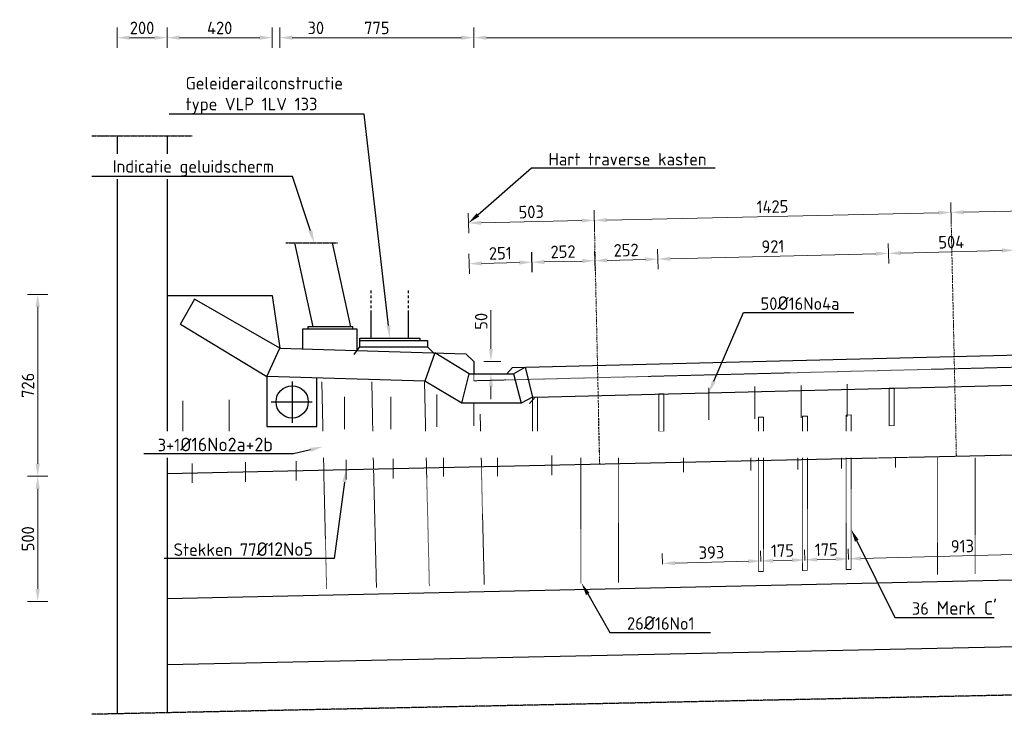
# Model space of a CAD drawing. Header units: millimetres. Extents: x -8028558 to 327273, y -63352 to 83293.
# Tile 19 of 195: x -31545 to -27613, y 10008 to 12783. Entities that reach past the tile are written whole.
import ezdxf
from ezdxf import colors
from ezdxf.entities.mleader import LeaderData, LeaderLine
from ezdxf.math import Vec2, Vec3

# ---------------------------------------------------------------- set-up
doc = ezdxf.new("R2010")
doc.units = ezdxf.units.MM
for name, pattern in [('NLCS-HIDDEN', [4, 2, -2]), ('XX-AFBREEK', [7, 4, -1, 1, -1]), ('XX-HART', [13, 4, -2, 1, -2, 4]), ('ZZ-HIDDEN-SO', [4, 2, -2])]:
    doc.linetypes.add(name, pattern=pattern)
for name, color, linetype, lineweight in [('B-CO-AM-AS_KUNSTWERK_GELUIDSWERENDEVOORZIENING-GD', 10, 'Continuous', 25), ('B-CO-BC-AFBREEKLIJN-GD', 7, 'XX-AFBREEK', 25), ('B-CO-BC-BETONVORM-AD', 252, 'Continuous', 18), ('B-CO-BC-BETONVORM-GD', 90, 'Continuous', 25), ('B-CO-BC-BETONVORM-GN', 10, 'ZZ-HIDDEN-SO', 13), ('B-CO-BC-BETONVORM-M', 7, 'Continuous', 18), ('B-CO-BC-STORTNAAD-GD', 10, 'BC-STORTNAAD', 25), ('B-CO-BC-WAPENING_HOOFDWAPENING-G', 170, 'Continuous', 18), ('B-CO-BC-WAPENING_HOOFDWAPENING-GN', 140, 'NLCS-HIDDEN', 13), ('B-WE-KW-M', 7, 'Continuous', 18), ('X-XX-AL-HARTLIJN-G', 7, 'XX-HART', 18), ('X-XX-AL-M', 7, 'Continuous', 18), ('X-XX-AL-VERWIJZING-T25', 7, 'Continuous', 25)]:
    doc.layers.add(name, color=color, linetype=linetype, lineweight=lineweight)
doc.styles.add('NLCS-ISO-MM20-T25', font='NLCS-ISO.ttf', dxfattribs={"height": 50})
doc.linetypes.add('BC-STORTNAAD', pattern='A,15,-1,[175,NLCS.SHX,S=1,R=0,X=0,Y=0],-1', length=17)
doc.dimstyles.new('NLCS-MM20-T25-PIJL_L0_H0', dxfattribs={"dimscale": 20, "dimtxt": 2.5, "dimasz": 2.5, "dimexe": 2, "dimexo": 2, "dimgap": 0.7, "dimtad": 1, "dimdec": 0, "dimzin": 0, "dimdsep": 46, "dimtxsty": 'NLCS-ISO-MM20-T25', "dimcen": 0, "dimdle": 2, "dimclrd": 256, "dimclre": 256, "dimclrt": 256, "dimadec": 0, "dimazin": 0, "dimtfac": 1, "dimtdec": 3, "dimtofl": 0, "dimtmove": 0, "dimatfit": 3, "dimfxl": 2, "dimfxlon": 1, "dimtfillclr": 256, "dimtolj": 1, "dimtzin": 0, "dimlwd": -1, "dimlwe": -1, "dimarcsym": 0})
doc.dimstyles.new('NLCS-MM20-T25-PIJL_L0_H4', dxfattribs={"dimscale": 20, "dimtxt": 2.5, "dimasz": 2.5, "dimexe": 2, "dimexo": 2, "dimgap": 0.7, "dimtad": 1, "dimdec": 0, "dimzin": 0, "dimdsep": 46, "dimtxsty": 'NLCS-ISO-MM20-T25', "dimcen": 0, "dimdle": 2, "dimclrd": 256, "dimclre": 256, "dimclrt": 256, "dimadec": 4, "dimazin": 0, "dimtfac": 1, "dimtdec": 3, "dimtofl": 0, "dimtmove": 0, "dimatfit": 3, "dimfxl": 2, "dimfxlon": 1, "dimtfillclr": 256, "dimtolj": 1, "dimtzin": 0, "dimlwd": -1, "dimlwe": -1, "dimarcsym": 0})

# ---------------------------------------------------------------- blocks, each defined once
blk = doc.blocks.new('*D115')
at = {"layer": 'B-CO-BC-BETONVORM-M', "transparency": 16777216}
for p, q in [((-31433.6, 10958.8), (-31513.6, 10958.8)), ((-31473.6, 10908.8), (-31473.6, 10508.8)), ((-31433.6, 10458.8), (-31513.6, 10458.8))]:
    blk.add_line(p, q, dxfattribs=at)
for points in [[(-31482, 10908.8), (-31465.3, 10908.8), (-31473.6, 10958.8)], [(-31482, 10508.8), (-31465.3, 10508.8), (-31473.6, 10458.8)]]:
    blk.add_solid(points, dxfattribs=at)
at = {"layer": 'B-CO-BC-BETONVORM-M', "transparency": 16777216, "insert": (-31512.6, 10708.8), "char_height": 50, "attachment_point": 5, "rotation": 90, "style": 'NLCS-ISO-MM20-T25'}
blk.add_mtext('\\A1;500', dxfattribs=at)
blk = doc.blocks.new('*D116')
at = {"layer": 'B-CO-BC-BETONVORM-M', "ltscale": 500, "transparency": 16777216}
for p, q in [((-31433.6, 11684.8), (-31513.6, 11684.8)), ((-31473.6, 11008.8), (-31473.6, 11634.8)), ((-31433.6, 10958.8), (-31513.6, 10958.8))]:
    blk.add_line(p, q, dxfattribs=at)
for points in [[(-31482, 11634.8), (-31465.3, 11634.8), (-31473.6, 11684.8)], [(-31482, 11008.8), (-31465.3, 11008.8), (-31473.6, 10958.8)]]:
    blk.add_solid(points, dxfattribs=at)
at = {"layer": 'B-CO-BC-BETONVORM-M', "ltscale": 500, "transparency": 16777216, "insert": (-31512.6, 11321.8), "char_height": 50, "attachment_point": 5, "rotation": 90, "style": 'NLCS-ISO-MM20-T25'}
blk.add_mtext('\\A1;726', dxfattribs=at)
blk = doc.blocks.new('*D75')
at = {"layer": 'B-WE-KW-M', "transparency": 16777216}
for p, q in [((-29663.2, 11467.4), (-29663.2, 11621.6)), ((-29691.3, 11417.4), (-29623.2, 11417.4)), ((-29691.3, 11367.1), (-29623.2, 11367.1)), ((-29663.2, 11317.1), (-29663.2, 11267.1))]:
    blk.add_line(p, q, dxfattribs=at)
for points in [[(-29671.5, 11467.4), (-29654.9, 11467.4), (-29663.2, 11417.4)], [(-29671.5, 11317.1), (-29654.9, 11317.1), (-29663.2, 11367.1)]]:
    blk.add_solid(points, dxfattribs=at)
at = {"layer": 'B-WE-KW-M', "transparency": 16777216, "insert": (-29702.2, 11577.6), "char_height": 50, "attachment_point": 5, "rotation": 90, "style": 'NLCS-ISO-MM20-T25'}
blk.add_mtext('\\A1;50', dxfattribs=at)
blk = doc.blocks.new('*D189')
at = {"layer": 'X-XX-AL-M', "transparency": 16777216}
for p, q in [((-31156.7, 12670.7), (-31156.7, 12750.7)), ((-30956.7, 12670.7), (-30956.7, 12750.7)), ((-31106.7, 12710.7), (-31006.7, 12710.7))]:
    blk.add_line(p, q, dxfattribs=at)
for points in [[(-31106.7, 12719.1), (-31106.7, 12702.4), (-31156.7, 12710.7)], [(-31006.7, 12719.1), (-31006.7, 12702.4), (-30956.7, 12710.7)]]:
    blk.add_solid(points, dxfattribs=at)
at = {"layer": 'X-XX-AL-M', "transparency": 16777216, "insert": (-31056.7, 12749.7), "char_height": 50, "attachment_point": 5, "style": 'NLCS-ISO-MM20-T25'}
blk.add_mtext('\\A1;200', dxfattribs=at)
blk = doc.blocks.new('*D190')
at = {"layer": 'X-XX-AL-M', "transparency": 16777216}
for p, q in [((-30956.7, 12670.7), (-30956.7, 12750.7)), ((-30536.7, 12670.7), (-30536.7, 12750.7)), ((-30906.7, 12710.7), (-30586.7, 12710.7))]:
    blk.add_line(p, q, dxfattribs=at)
for points in [[(-30906.7, 12719.1), (-30906.7, 12702.4), (-30956.7, 12710.7)], [(-30586.7, 12719.1), (-30586.7, 12702.4), (-30536.7, 12710.7)]]:
    blk.add_solid(points, dxfattribs=at)
at = {"layer": 'X-XX-AL-M', "transparency": 16777216, "insert": (-30746.7, 12749.7), "char_height": 50, "attachment_point": 5, "style": 'NLCS-ISO-MM20-T25'}
blk.add_mtext('\\A1;420', dxfattribs=at)
blk = doc.blocks.new('*D191')
at = {"layer": 'X-XX-AL-M', "transparency": 16777216}
for p, q in [((-30536.7, 12670.7), (-30536.7, 12750.7)), ((-30506.7, 12670.7), (-30506.7, 12750.7)), ((-30586.7, 12710.7), (-30636.7, 12710.7)), ((-30456.7, 12710.7), (-30318.7, 12710.7))]:
    blk.add_line(p, q, dxfattribs=at)
for points in [[(-30586.7, 12719.1), (-30586.7, 12702.4), (-30536.7, 12710.7)], [(-30456.7, 12719.1), (-30456.7, 12702.4), (-30506.7, 12710.7)]]:
    blk.add_solid(points, dxfattribs=at)
at = {"layer": 'X-XX-AL-M', "transparency": 16777216, "insert": (-30362.7, 12749.7), "char_height": 50, "attachment_point": 5, "style": 'NLCS-ISO-MM20-T25'}
blk.add_mtext('\\A1;30', dxfattribs=at)
blk = doc.blocks.new('*D192')
at = {"layer": 'X-XX-AL-M', "transparency": 16777216}
for p, q in [((-30506.7, 12670.7), (-30506.7, 12750.7)), ((-29731.3, 12670.7), (-29731.3, 12750.7)), ((-30456.7, 12710.7), (-29781.3, 12710.7))]:
    blk.add_line(p, q, dxfattribs=at)
for points in [[(-30456.7, 12719.1), (-30456.7, 12702.4), (-30506.7, 12710.7)], [(-29781.3, 12719.1), (-29781.3, 12702.4), (-29731.3, 12710.7)]]:
    blk.add_solid(points, dxfattribs=at)
at = {"layer": 'X-XX-AL-M', "transparency": 16777216, "insert": (-30119, 12749.7), "char_height": 50, "attachment_point": 5, "style": 'NLCS-ISO-MM20-T25'}
blk.add_mtext('\\A1;775', dxfattribs=at)
blk = doc.blocks.new('*D193')
at = {"layer": 'X-XX-AL-M', "transparency": 16777216}
for p, q in [((-29731.3, 12670.7), (-29731.3, 12750.7)), ((-10761.3, 12670.7), (-10761.3, 12750.7)), ((-29681.3, 12710.7), (-10811.3, 12710.7))]:
    blk.add_line(p, q, dxfattribs=at)
for points in [[(-29681.3, 12719.1), (-29681.3, 12702.4), (-29731.3, 12710.7)], [(-10811.3, 12719.1), (-10811.3, 12702.4), (-10761.3, 12710.7)]]:
    blk.add_solid(points, dxfattribs=at)
at = {"layer": 'X-XX-AL-M', "transparency": 16777216, "insert": (-20246.3, 12749.7), "char_height": 50, "attachment_point": 5, "style": 'NLCS-ISO-MM20-T25'}
blk.add_mtext('\\A1;18970', dxfattribs=at)
blk = doc.blocks.new('*D78')
at = {"layer": 'X-XX-AL-M', "transparency": 16777216}
for p, q in [((-29752, 11930), (-29753.7, 12010)), ((-29249.5, 11941.1), (-29251.3, 12021.1)), ((-29702.9, 11971.1), (-29300.4, 11980))]:
    blk.add_line(p, q, dxfattribs=at)
for points in [[(-29703.1, 11979.5), (-29702.7, 11962.8), (-29752.9, 11970)], [(-29300.5, 11988.3), (-29300.2, 11971.7), (-29250.4, 11981.1)]]:
    blk.add_solid(points, dxfattribs=at)
at = {"layer": 'X-XX-AL-M', "transparency": 16777216, "insert": (-29502.5, 12014.6), "char_height": 50, "attachment_point": 5, "rotation": 1.2639, "style": 'NLCS-ISO-MM20-T25'}
blk.add_mtext('\\A1;503', dxfattribs=at)
blk = doc.blocks.new('*D198')
at = {"layer": 'X-XX-AL-M', "transparency": 16777216}
for p, q in [((-27824.9, 11972.5), (-27826.7, 12052.5)), ((-29249.5, 11941.1), (-29251.3, 12021.1)), ((-29200.4, 11982.2), (-27875.8, 12011.4))]:
    blk.add_line(p, q, dxfattribs=at)
for points in [[(-27876, 12019.8), (-27875.6, 12003.1), (-27825.8, 12012.5)], [(-29200.6, 11990.5), (-29200.2, 11973.9), (-29250.4, 11981.1)]]:
    blk.add_solid(points, dxfattribs=at)
at = {"layer": 'X-XX-AL-M', "transparency": 16777216, "insert": (-28539, 12035.8), "char_height": 50, "attachment_point": 5, "rotation": 1.2639, "style": 'NLCS-ISO-MM20-T25'}
blk.add_mtext('\\A1;1425', dxfattribs=at)
blk = doc.blocks.new('*D199')
at = {"layer": 'X-XX-AL-M', "transparency": 16777216}
for p, q in [((-26400, 12004), (-26401.8, 12084)), ((-27824.9, 11972.5), (-27826.7, 12052.5)), ((-27775.8, 12013.6), (-26450.9, 12042.9))]:
    blk.add_line(p, q, dxfattribs=at)
for points in [[(-26451, 12051.2), (-26450.7, 12034.5), (-26400.9, 12044)], [(-27776, 12022), (-27775.6, 12005.3), (-27825.8, 12012.5)]]:
    blk.add_solid(points, dxfattribs=at)
at = {"layer": 'X-XX-AL-M', "transparency": 16777216, "insert": (-27114.2, 12067.2), "char_height": 50, "attachment_point": 5, "rotation": 1.2639, "style": 'NLCS-ISO-MM20-T25'}
blk.add_mtext('\\A1;1425', dxfattribs=at)
blk = doc.blocks.new('*D211')
at = {"layer": 'X-XX-AL-M', "transparency": 16777216}
for p, q in [((-29749.5, 11767.6), (-29751.3, 11847.6)), ((-29498.5, 11773.5), (-29500.4, 11853.4)), ((-29700.4, 11808.8), (-29549.5, 11812.3))]:
    blk.add_line(p, q, dxfattribs=at)
for points in [[(-29700.6, 11817.1), (-29700.2, 11800.4), (-29750.4, 11807.6)], [(-29549.6, 11820.6), (-29549.3, 11804), (-29499.5, 11813.5)]]:
    blk.add_solid(points, dxfattribs=at)
at = {"layer": 'X-XX-AL-M', "transparency": 16777216, "insert": (-29625.8, 11849.5), "char_height": 50, "attachment_point": 5, "rotation": 1.3419, "style": 'NLCS-ISO-MM20-T25'}
blk.add_mtext('\\A1;251', dxfattribs=at)
blk = doc.blocks.new('*D212')
at = {"layer": 'X-XX-AL-M', "transparency": 16777216}
for p, q in [((-29499.3, 11773.5), (-29501.3, 11853.4)), ((-29247.4, 11779.8), (-29249.4, 11859.7)), ((-29450.3, 11814.7), (-29298.4, 11818.5))]:
    blk.add_line(p, q, dxfattribs=at)
for points in [[(-29450.5, 11823), (-29450.1, 11806.4), (-29500.3, 11813.4)], [(-29298.6, 11826.8), (-29298.2, 11810.2), (-29248.4, 11819.7)]]:
    blk.add_solid(points, dxfattribs=at)
at = {"layer": 'X-XX-AL-M', "transparency": 16777216, "insert": (-29375.3, 11855.6), "char_height": 50, "attachment_point": 5, "rotation": 1.4321, "style": 'NLCS-ISO-MM20-T25'}
blk.add_mtext('\\A1;252', dxfattribs=at)
blk = doc.blocks.new('*D213')
at = {"layer": 'X-XX-AL-M', "transparency": 16777216}
for p, q in [((-29247.4, 11779.8), (-29249.4, 11859.7)), ((-28995.4, 11786.1), (-28997.4, 11866)), ((-29198.4, 11821), (-29046.4, 11824.8))]:
    blk.add_line(p, q, dxfattribs=at)
for points in [[(-29198.6, 11829.3), (-29198.2, 11812.7), (-29248.4, 11819.7)], [(-29046.6, 11833.1), (-29046.2, 11816.5), (-28996.4, 11826)]]:
    blk.add_solid(points, dxfattribs=at)
at = {"layer": 'X-XX-AL-M', "transparency": 16777216, "insert": (-29123.4, 11861.9), "char_height": 50, "attachment_point": 5, "rotation": 1.4321, "style": 'NLCS-ISO-MM20-T25'}
blk.add_mtext('\\A1;252', dxfattribs=at)
blk = doc.blocks.new('*D214')
at = {"layer": 'X-XX-AL-M', "transparency": 16777216}
for p, q in [((-28074.7, 11809.1), (-28076.7, 11889)), ((-28995.4, 11786.1), (-28997.4, 11866)), ((-28946.4, 11827.3), (-28125.7, 11847.8))]:
    blk.add_line(p, q, dxfattribs=at)
for points in [[(-28125.9, 11856.1), (-28125.5, 11839.5), (-28075.7, 11849.1)], [(-28946.6, 11835.6), (-28946.2, 11819), (-28996.4, 11826)]]:
    blk.add_solid(points, dxfattribs=at)
at = {"layer": 'X-XX-AL-M', "transparency": 16777216, "insert": (-28537, 11876.5), "char_height": 50, "attachment_point": 5, "rotation": 1.4321, "style": 'NLCS-ISO-MM20-T25'}
blk.add_mtext('\\A1;921', dxfattribs=at)
blk = doc.blocks.new('*D215')
at = {"layer": 'X-XX-AL-M', "transparency": 16777216}
for p, q in [((-28074.7, 11809.1), (-28076.7, 11889)), ((-27570.9, 11821.7), (-27572.9, 11901.6)), ((-28025.7, 11850.3), (-27621.8, 11860.4))]:
    blk.add_line(p, q, dxfattribs=at)
for points in [[(-28025.9, 11858.6), (-28025.5, 11842), (-28075.7, 11849.1)], [(-27622, 11868.7), (-27621.6, 11852.1), (-27571.9, 11861.7)]]:
    blk.add_solid(points, dxfattribs=at)
at = {"layer": 'X-XX-AL-M', "transparency": 16777216, "insert": (-27824.8, 11894.3), "char_height": 50, "attachment_point": 5, "rotation": 1.4321, "style": 'NLCS-ISO-MM20-T25'}
blk.add_mtext('\\A1;504', dxfattribs=at)
blk = doc.blocks.new('*D267')
at = {"layer": 'X-XX-AL-M', "transparency": 16777216}
for p, q in [((-28585.1, 10617.7), (-28586.1, 10660.2)), ((-28977.9, 10607.9), (-28979, 10650.3)), ((-28635.1, 10618.9), (-28928, 10611.6))]:
    blk.add_line(p, q, dxfattribs=at)
for points in [[(-28928.2, 10619.9), (-28927.8, 10603.3), (-28978, 10610.4)], [(-28635.3, 10627.3), (-28634.9, 10610.6), (-28585.1, 10620.2)]]:
    blk.add_solid(points, dxfattribs=at)
at = {"layer": 'X-XX-AL-M', "transparency": 16777216, "insert": (-28782.5, 10654.3), "char_height": 50, "attachment_point": 5, "rotation": 1.4321, "style": 'NLCS-ISO-MM20-T25'}
blk.add_mtext('\\A1;393', dxfattribs=at)
blk = doc.blocks.new('*D268')
at = {"layer": 'X-XX-AL-M', "transparency": 16777216}
for p, q in [((-28585.1, 10617.7), (-28586.1, 10660.2)), ((-28410.1, 10622.1), (-28411.2, 10664.5)), ((-28535.2, 10621.4), (-28460.2, 10623.3))]:
    blk.add_line(p, q, dxfattribs=at)
for points in [[(-28535.4, 10629.8), (-28534.9, 10613.1), (-28585.1, 10620.2)], [(-28460.4, 10631.6), (-28460, 10615), (-28410.2, 10624.6)]]:
    blk.add_solid(points, dxfattribs=at)
at = {"layer": 'X-XX-AL-M', "transparency": 16777216, "insert": (-28498.6, 10661.4), "char_height": 50, "attachment_point": 5, "rotation": 1.4321, "style": 'NLCS-ISO-MM20-T25'}
blk.add_mtext('\\A1;175', dxfattribs=at)
blk = doc.blocks.new('*D269')
at = {"layer": 'X-XX-AL-M', "transparency": 16777216}
for p, q in [((-28410.1, 10622.1), (-28411.2, 10664.5)), ((-28235.2, 10626.4), (-28236.2, 10668.9)), ((-28360.2, 10625.8), (-28285.2, 10627.7))]:
    blk.add_line(p, q, dxfattribs=at)
for points in [[(-28360.4, 10634.1), (-28360, 10617.5), (-28410.2, 10624.6)], [(-28285.4, 10636), (-28285, 10619.3), (-28235.2, 10628.9)]]:
    blk.add_solid(points, dxfattribs=at)
at = {"layer": 'X-XX-AL-M', "transparency": 16777216, "insert": (-28323.7, 10665.7), "char_height": 50, "attachment_point": 5, "rotation": 1.4321, "style": 'NLCS-ISO-MM20-T25'}
blk.add_mtext('\\A1;175', dxfattribs=at)
blk = doc.blocks.new('*D270')
at = {"layer": 'X-XX-AL-M', "transparency": 16777216}
for p, q in [((-28235.2, 10626.4), (-28236.2, 10668.9)), ((-27323, 10649.2), (-27324, 10691.7)), ((-28185.3, 10630.2), (-27373, 10650.5))]:
    blk.add_line(p, q, dxfattribs=at)
for points in [[(-27373.2, 10658.8), (-27372.8, 10642.2), (-27323, 10651.7)], [(-28185.5, 10638.5), (-28185.1, 10621.8), (-28235.2, 10628.9)]]:
    blk.add_solid(points, dxfattribs=at)
at = {"layer": 'X-XX-AL-M', "transparency": 16777216, "insert": (-27780.1, 10679.3), "char_height": 50, "attachment_point": 5, "rotation": 1.4321, "style": 'NLCS-ISO-MM20-T25'}
blk.add_mtext('\\A1;913', dxfattribs=at)
blk = doc.blocks.new('geleiderail')
at = {"layer": 'B-CO-BC-BETONVORM-GD', "flags": 128}
for points in [[(123979.3, -1821.6), (123979.3, -1811.6)], [(123979.3, -1841.6), (123979.3, -1831.6)], [(124129.3, -1821.6), (124129.3, -1811.6)], [(124129.3, -1841.6), (124129.3, -1831.6)], [(123979.3, -1861.6), (123979.3, -1851.6)], [(123979.3, -1881.6), (123979.3, -1871.6)], [(124129.3, -1861.6), (124129.3, -1851.6)], [(124129.3, -1881.6), (124129.3, -1871.6)], [(123979.3, -2001), (123979.3, -1891.6)], [(124129.3, -2001), (124129.3, -1891.6)], [(123934.3, -2011), (123934.3, -2001), (124174.3, -2001), (124174.3, -2011)], [(123912.2, -2066.6), (123934.5, -2035.9)], [(123934.3, -2036), (123934.3, -2011), (124204.3, -2011), (124204.3, -2036)], [(123934.3, -2036), (124204.3, -2036)], [(124204.3, -2036), (124228.6, -2060.3)]]:
    blk.add_lwpolyline(points, dxfattribs=at)

msp = doc.modelspace()

# ---------------------------------------------------------------- linework, layer by layer
at = {"layer": 'B-CO-AM-AS_KUNSTWERK_GELUIDSWERENDEVOORZIENING-GD', "flags": 128}
for points in [[(-30373.9, 11556), (-30447, 11891.4)], [(-30222.7, 11556), (-30295.9, 11891.4)], [(-30197.8, 11460.9), (-30197.8, 11546), (-30416, 11546), (-30416, 11465.3)], [(-30214.2, 11546), (-30214.2, 11556), (-30394.2, 11556), (-30394.2, 11546)]]:
    msp.add_lwpolyline(points, dxfattribs=at)
at = {"layer": 'B-CO-BC-AFBREEKLIJN-GD', "flags": 128}
for points in [[(-31256.7, 12318), (-30856.7, 12318)], [(-30483, 11891.4), (-30275.1, 11891.4)], [(-9200.6, 10467.7), (-31256.7, 10007.5)]]:
    msp.add_lwpolyline(points, dxfattribs=at)
at = {"layer": 'B-CO-BC-BETONVORM-GD', "flags": 128}
for points in [[(-31156.7, 12318), (-31156.7, 10009.6)], [(-30956.7, 12318), (-30956.7, 10013.8)], [(-29599.6, 11367.1), (-29576.9, 11392.7), (-10744.7, 11863.5)], [(-29509.5, 11249.3), (-29486.9, 11274.9), (-10654.6, 11745.7)], [(-30956.7, 11680.3), (-30536.7, 11680.3), (-30506.7, 11470.2), (-29763.4, 11447.9), (-29731.3, 11417.4), (-29731.3, 11367.1), (-29573.5, 11367.1), (-29542.8, 11250.7), (-29779.7, 11250.7), (-29927.6, 11338.3), (-30558.7, 11357.2), (-30558.7, 11157.2), (-30358.7, 11157.2), (-30358.7, 11351.2)], [(-30903.7, 11566.1), (-30558.7, 11357.2), (-30506.7, 11470.2), (-30847.7, 11665.4), (-30904.3, 11565)], [(-29750.6, 11367.1), (-29887, 11451.6), (-29927.6, 11338.3)], [(-29779.7, 11250.7), (-29750.6, 11367.1), (-29731.3, 11367.1)], [(-29573.5, 11367.1), (-29526.1, 11394), (-29496.9, 11274.7), (-29542.8, 11250.7)], [(-30457.2, 11336.6), (-30457.2, 11171.6)], [(-30540.8, 11255.7), (-30377.6, 11255.7)]]:
    msp.add_lwpolyline(points, dxfattribs=at)
at = {"layer": 'B-CO-BC-BETONVORM-GD'}
msp.add_circle((-30457.2, 11255.7), 64.5, dxfattribs=at)
at = {"layer": 'B-CO-BC-BETONVORM-GN', "flags": 128}
msp.add_lwpolyline([(-10735, 11815), (-29731.3, 11340.1), (-29731.3, 11367.1)], dxfattribs=at)
at = {"layer": 'B-CO-BC-WAPENING_HOOFDWAPENING-G', "flags": 128}
for points in [[(-30338.7, 11336.3), (-30331.1, 10982.5)], [(-30139.5, 11336.3), (-30132, 10986.9)], [(-29928, 11336.3), (-29920.6, 10991.6)], [(-28240.4, 11326.1), (-28240.4, 11197.3)], [(-28792.8, 11312.3), (-28792.8, 11183.4)], [(-28608.7, 11316.9), (-28608.7, 11188)], [(-28424.5, 11321.5), (-28424.5, 11192.6)], [(-30893.6, 11259.8), (-30893.6, 11130.9)], [(-30709.4, 11264.4), (-30709.4, 11135.5)], [(-30247.5, 11275.9), (-30247.5, 11147.1)], [(-30063.4, 11275.9), (-30063.4, 11147.1)], [(-29879.2, 11285.1), (-29879.2, 11156.3)], [(-29731.7, 11250.7), (-29731.7, 11160)], [(-29706, 11206.3), (-29701.5, 10996.4)], [(-28594.1, 11194.3), (-28574.1, 11194.8)], [(-28594.1, 11194.3), (-28594.1, 11020.8)], [(-28574.1, 11194.8), (-28574.1, 11021.3)], [(-28419.1, 11198.6), (-28399.1, 11199.1)], [(-28419.1, 11198.6), (-28419.1, 11024.7)], [(-28399.1, 11199.1), (-28399.1, 11025.1)], [(-28244.2, 11203), (-28224.2, 11203.5)], [(-28244.2, 11203), (-28244.2, 11028.5)], [(-28224.2, 11203.5), (-28224.2, 11029)], [(-27879.3, 11036.6), (-27879.3, 11111.2)], [(-27729.3, 11039.9), (-27729.3, 11114.9)], [(-29303.8, 11005.2), (-29303.8, 11075.6)], [(-29153.9, 11008.5), (-29153.9, 11079.3)], [(-28894.3, 11053.3), (-28894.3, 10975.1)], [(-28625.8, 11059.2), (-28625.8, 10981.1)], [(-28437.1, 11063.4), (-28437.1, 10985.2)], [(-28262.9, 11067.2), (-28262.9, 10989.1)], [(-28047.5, 11072), (-28047.5, 10993.8)], [(-30643.4, 11014.7), (-30643.4, 10936.5)], [(-30441.4, 11019.1), (-30441.4, 10941)], [(-30242, 11023.7), (-30242, 10945.5)], [(-30053.9, 11027.7), (-30053.9, 10949.5)], [(-29852.5, 11036.4), (-29852.5, 10958.2)], [(-29636.6, 11036.9), (-29636.6, 10958.7)], [(-30856.7, 11010), (-30856.7, 10931.8)], [(-30130.8, 10931.4), (-30130.8, 10930.1)]]:
    msp.add_lwpolyline(points, dxfattribs=at)
at = {"layer": 'B-CO-BC-WAPENING_HOOFDWAPENING-G'}
for points in [[(-28992.9, 11287.3), (-28992.9, 11137.3), (-28973, 11137.8), (-28973, 11287.8)], [(-28072.2, 11310.3), (-28072.2, 11160.3), (-28052.2, 11160.8), (-28052.2, 11310.8)], [(-29496.9, 11274.7), (-29496.9, 11124.7), (-29476.9, 11125.2), (-29476.9, 11275.2)]]:
    msp.add_lwpolyline(points, close=True, dxfattribs=at)
at = {"layer": 'B-CO-BC-WAPENING_HOOFDWAPENING-GN', "flags": 128}
for points in [[(-28594.1, 11020.8), (-28594.1, 10577.5)], [(-28574.1, 11021.3), (-28574.1, 10578)], [(-28419.1, 11024.7), (-28419.1, 10581.8)], [(-28399.1, 11025.1), (-28399.1, 10582.3)], [(-28244.2, 11028.5), (-28244.2, 10586.2)], [(-28224.2, 11029), (-28224.2, 10586.7)], [(-27879.3, 11036.6), (-27879.3, 10566.2)], [(-27729.3, 11039.9), (-27729.3, 10569.9)], [(-30331.1, 10982.5), (-30319.6, 10509.3)], [(-30132, 10986.9), (-30120.5, 10514.3)], [(-29920.6, 10991.6), (-29909.1, 10519.6)], [(-29701.5, 10996.4), (-29690, 10525.1)], [(-29303.8, 11005.2), (-29303.8, 10530.6)], [(-29153.9, 11008.5), (-29153.9, 10534.3)], [(-28419.1, 10581.8), (-28399.1, 10582.3)], [(-28244.2, 10586.2), (-28224.2, 10586.7)], [(-28594.1, 10577.5), (-28574.1, 10578)]]:
    msp.add_lwpolyline(points, dxfattribs=at)
at = {"layer": 'X-XX-AL-VERWIJZING-T25', "flags": 128}
for points in [[(-9301.7, 10946.5), (-30956.7, 10468.7)], [(-30956.7, 10206.2), (-9301.7, 10665.8)]]:
    msp.add_lwpolyline(points, dxfattribs=at)

# ---------------------------------------------------------------- block references
at = {"layer": 'B-CO-BC-BETONVORM-AD'}
msp.add_blockref('geleiderail', (-154121.4, 13511.8), dxfattribs=at)

# ---------------------------------------------------------------- dimensions: what is measured, and where the dimension line sits
at = {"layer": 'B-CO-BC-BETONVORM-M', "ltscale": 500}
dim = msp.add_linear_dim(base=(-31473.6, 11684.8), p1=(-30956.7, 10958.8), p2=(-30956.7, 11684.8), angle=90, dimstyle='NLCS-MM20-T25-PIJL_L0_H0', dxfattribs=at)
dim.commit()
dim.dimension.update_dxf_attribs({"geometry": '*D116', "text_midpoint": (-31512.6, 11321.8)})
at = {"layer": 'B-CO-BC-BETONVORM-M'}
dim = msp.add_linear_dim(base=(-31473.6, 10458.8), p1=(-30956.7, 10958.8), p2=(-30956.7, 10458.8), angle=90, dimstyle='NLCS-MM20-T25-PIJL_L0_H0', dxfattribs=at)
dim.commit()
dim.dimension.update_dxf_attribs({"geometry": '*D115', "text_midpoint": (-31512.6, 10708.8)})
at = {"layer": 'B-WE-KW-M'}
dim = msp.add_linear_dim(base=(-29663.2, 11417.4), p1=(-29731.3, 11367.1), p2=(-29731.3, 11417.4), angle=90, dimstyle='NLCS-MM20-T25-PIJL_L0_H0', dxfattribs=at)
dim.commit()
dim.dimension.update_dxf_attribs({"geometry": '*D75', "text_midpoint": (-29663.2, 11577.6), "dimtype": 160})
at = {"layer": 'X-XX-AL-M'}
for base, p1, p2, picture, middle in [((-30956.7, 12710.7), (-31156.7, 12318), (-30956.7, 12318), '*D189', (-31056.7, 12749.7)), ((-30536.7, 12710.7), (-30956.7, 12318), (-30536.7, 11680.3), '*D190', (-30746.7, 12749.7)), ((-30506.7, 12710.7), (-30536.7, 11680.3), (-30506.7, 11470.2), '*D191', (-30362.7, 12749.7)), ((-29731.3, 12710.7), (-30506.7, 11470.2), (-29731.3, 11417.4), '*D192', (-30119, 12749.7)), ((-10761.3, 12710.7), (-29731.3, 11417.4), (-10761.3, 11863.1), '*D193', (-20246.3, 12749.7))]:
    dim = msp.add_linear_dim(base=base, p1=p1, p2=p2, dimstyle='NLCS-MM20-T25-PIJL_L0_H4', dxfattribs=at)
    dim.commit()
    dim.dimension.update_dxf_attribs({"geometry": picture, "text_midpoint": middle})
for base, p1, p2, angle, picture, middle in [((-27571.9, 11861.7), (-28062.2, 11310.6), (-27558.4, 11323.1), 181.4321, '*D215', (-27824.8, 11894.3)), ((-29248.4, 11819.7), (-29486.9, 11274.9), (-29234.9, 11281.2), 181.4321, '*D212', (-29375.3, 11855.6)), ((-28996.4, 11826), (-29234.9, 11281.2), (-28982.9, 11287.5), 181.4321, '*D213', (-29123.4, 11861.9)), ((-28075.7, 11849.1), (-28982.9, 11287.5), (-28062.2, 11310.6), 181.4321, '*D214', (-28537, 11876.5)), ((-28235.2, 10628.9), (-28409.1, 10582.1), (-28234.2, 10586.5), 1.4321, '*D269', (-28323.7, 10665.7)), ((-27323.0293, 10651.7338), (-28234.1823, 10586.4515), (-27321.9674, 10609.2569), 1.4321, '*D270', (-27780.1115, 10679.3189)), ((-28410.2, 10624.6), (-28584.1, 10577.7), (-28409.1, 10582.1), 1.4321, '*D268', (-28498.6, 10661.4))]:
    dim = msp.add_linear_dim(base=base, p1=p1, p2=p2, angle=angle, dimstyle='NLCS-MM20-T25-PIJL_L0_H4', dxfattribs=at)
    dim.commit()
    dim.dimension.update_dxf_attribs({"geometry": picture, "text_midpoint": middle})
for p1, p2, distance, picture, middle in [((-29737.8, 11269.1), (-29486.9, 11274.9), 538.7, '*D211', (-29625.8, 11849.5)), ((-28584.1, 10577.7), (-28977, 10567.9), -42.5, '*D267', (-28782.5, 10654.3))]:
    dim = msp.add_aligned_dim(p1=p1, p2=p2, distance=distance, dimstyle='NLCS-MM20-T25-PIJL_L0_H4', dxfattribs=at)
    dim.commit()
    dim.dimension.update_dxf_attribs({"geometry": picture, "text_midpoint": middle})

# ---------------------------------------------------------------- leaders
at = {"layer": 'X-XX-AL-VERWIJZING-T25'}
ml = msp.add_multileader_mtext('Standard', dxfattribs=at)
ml.set_content('Hart traverse kasten ', color=256, style='NLCS-ISO-MM20-T25')
ml.set_leader_properties(color=256, linetype='ByLayer', lineweight=-1)
ml.build(insert=Vec2(0, 0))
ml.multileader.update_dxf_attribs({"text_left_attachment_type": 5, "text_right_attachment_type": 5, "dogleg_length": 50, "arrow_head_size": 50})
ctx = ml.context
ctx.base_point, ctx.char_height, ctx.arrow_head_size, ctx.landing_gap_size, ctx.plane_origin = Vec3(-29451.3, 12190.1), 50, 50, 18, Vec3(-29752.9, 11970)
ctx.left_attachment, ctx.right_attachment = 5, 5
notes = []
notes.append((ctx, [(1, (1, 1, 0), (-29501.3, 12190.1), (1, 0), 50, [(0, [(-29752.9, 11970)], 0, [])])]))
ctx.mtext.insert, ctx.mtext.flow_direction = Vec3(-29433.3, 12250.1), 5
ml = msp.add_multileader_mtext('Standard', dxfattribs=at)
ml.set_content('50{\\H1.08333x;Ø}16No4a', color=256, style='NLCS-ISO-MM20-T25')
ml.set_leader_properties(color=256, linetype='ByLayer', lineweight=-1)
ml.build(insert=Vec2(0, 0))
ml.multileader.update_dxf_attribs({"text_left_attachment_type": 5, "text_right_attachment_type": 5, "dogleg_length": 50, "arrow_head_size": 50})
ctx = ml.context
ctx.base_point, ctx.char_height, ctx.arrow_head_size, ctx.landing_gap_size, ctx.plane_origin = Vec3(-28604.4, 11612.4), 50, 50, 18, Vec3(-28768.2, 11334.6)
ctx.left_attachment, ctx.right_attachment = 5, 5
notes.append((ctx, [(0, (1, 1, 0), (-28654.4, 11612.4), (1, 0), 50, [(0, [(-28792.8, 11292.3)], 0, [])])]))
ctx.mtext.insert, ctx.mtext.flow_direction = Vec3(-28586.4, 11677.4), 5
ml = msp.add_multileader_mtext('Standard', dxfattribs=at)
ml.set_content('Stekken 77{\\H1.08333x;Ø12No5}', color=256, style='NLCS-ISO-MM20-T25')
ml.set_leader_properties(color=256, linetype='ByLayer', lineweight=-1)
ml.build(insert=Vec2(0, 0))
ml.multileader.update_dxf_attribs({"text_left_attachment_type": 5, "text_right_attachment_type": 5, "dogleg_length": 50, "arrow_head_size": 50})
ctx = ml.context
ctx.base_point, ctx.char_height, ctx.arrow_head_size, ctx.landing_gap_size, ctx.plane_origin = Vec3(-30948.7, 10629.6), 50, 50, 18, Vec3(-30256.4, 10785.2)
ctx.left_attachment, ctx.right_attachment = 5, 5
notes.append((ctx, [(0, (1, 1, 0), (-30289.8, 10629.6), (-1, 0), 50, [(0, [(-30242, 10984.6)], 0, [])])]))
ctx.mtext.insert, ctx.mtext.flow_direction = Vec3(-30930.7, 10694.6), 5
ml = msp.add_multileader_mtext('Standard', dxfattribs=at)
ml.set_content("36 {\\H1.08333x;Merk C'}", color=256, style='NLCS-ISO-MM20-T25')
ml.set_leader_properties(color=256, linetype='ByLayer', lineweight=-1)
ml.build(insert=Vec2(0, 0))
ml.multileader.update_dxf_attribs({"text_left_attachment_type": 5, "text_right_attachment_type": 5, "dogleg_length": 50, "arrow_head_size": 50})
ctx = ml.context
ctx.base_point, ctx.char_height, ctx.arrow_head_size, ctx.landing_gap_size, ctx.plane_origin = Vec3(-28000.1, 10394.5), 50, 50, 18, Vec3(-28188.9, 10591.6)
ctx.left_attachment, ctx.right_attachment = 5, 5
notes.append((ctx, [(0, (1, 1, 0), (-28050.1, 10394.5), (1, 0), 50, [(0, [(-28224.2, 10745.7)], 0, [])])]))
ctx.mtext.insert, ctx.mtext.flow_direction = Vec3(-27982.1, 10459.5), 5
ml = msp.add_multileader_mtext('Standard', dxfattribs=at)
ml.set_content('26{\\H1.08333x;Ø}16No1', color=256, style='NLCS-ISO-MM20-T25')
ml.set_leader_properties(color=256, linetype='ByLayer', lineweight=-1)
ml.build(insert=Vec2(0, 0))
ml.multileader.update_dxf_attribs({"text_left_attachment_type": 5, "text_right_attachment_type": 5, "dogleg_length": 50, "arrow_head_size": 50})
ctx = ml.context
ctx.base_point, ctx.char_height, ctx.arrow_head_size, ctx.landing_gap_size, ctx.plane_origin = Vec3(-29137.9, 10334.6), 50, 50, 18, Vec3(-29301.6, 10531.6)
ctx.left_attachment, ctx.right_attachment = 5, 5
notes.append((ctx, [(0, (1, 1, 0), (-29187.9, 10334.6), (1, 0), 50, [(0, [(-29301.6, 10531.6)], 0, [])])]))
ctx.mtext.insert, ctx.mtext.flow_direction = Vec3(-29119.9, 10399.6), 5
for ctx, leaders in notes:
    for number, flags, end, landing, length, lines in leaders:
        leader = LeaderData()
        leader.index, (leader.has_last_leader_line, leader.has_dogleg_vector, leader.attachment_direction) = number, flags
        leader.last_leader_point, leader.dogleg_vector, leader.dogleg_length = Vec3(end), Vec3(landing), length
        for number, points, colour, breaks in lines:
            line = LeaderLine()
            line.index, line.vertices, line.color, line.breaks = number, Vec3.list(points), colors.encode_raw_color(colour), breaks
            leader.lines.append(line)
        ctx.leaders.append(leader)

# ---------------------------------------------------------------- next in the draw order: leaders
ml = msp.add_multileader_mtext('Standard', dxfattribs=at)
ml.set_content('Indicatie geluidscherm', color=256, style='NLCS-ISO-MM20-T25')
ml.set_leader_properties(color=256, linetype='ByLayer', lineweight=-1)
ml.build(insert=Vec2(0, 0))
ml.multileader.update_dxf_attribs({"text_left_attachment_type": 5, "text_right_attachment_type": 5, "dogleg_length": 50, "arrow_head_size": 50})
ctx = ml.context
ctx.base_point, ctx.char_height, ctx.arrow_head_size, ctx.landing_gap_size, ctx.plane_origin = Vec3(-31191.6, 12156.6), 50, 50, 18, Vec3(-30369.1, 11891.4)
ctx.left_attachment, ctx.right_attachment = 5, 5
notes = []
notes.append((ctx, [(0, (1, 1, 0), (-30455.6, 12156.6), (-1, 0), 50, [(0, [(-30369.1, 11891.4)], 0, [])])]))
ctx.mtext.insert, ctx.mtext.flow_direction = Vec3(-31173.6, 12221.6), 5
ctx.mtext.has_bg_fill, ctx.mtext.bg_color, ctx.mtext.bg_scale_factor, ctx.mtext.bg_transparency, ctx.mtext.use_window_bg_color = 1, -1027028792, 1.5, 0, 1
ml = msp.add_multileader_mtext('Standard', dxfattribs=at)
ml.set_content('3+1{\\H1.08333x;Ø\\H1x;16No2a+2b}', color=256, style='NLCS-ISO-MM20-T25')
ml.set_leader_properties(color=256, linetype='ByLayer', lineweight=-1)
ml.build(insert=Vec2(0, 0))
ml.multileader.update_dxf_attribs({"text_left_attachment_type": 5, "text_right_attachment_type": 5, "dogleg_length": 50, "arrow_head_size": 50})
ctx = ml.context
ctx.base_point, ctx.char_height, ctx.arrow_head_size, ctx.landing_gap_size, ctx.plane_origin = Vec3(-31012.3, 11047.6), 50, 50, 18, Vec3(-29166.5, 11058.5)
ctx.left_attachment, ctx.right_attachment = 5, 5
notes.append((ctx, [(0, (1, 1, 0), (-30451.7, 11047.6), (-1, 0), 50, [(0, [(-30334.8, 11076.6)], 0, [])])]))
ctx.mtext.insert, ctx.mtext.width, ctx.mtext.flow_direction = Vec3(-30994.3, 11112.6), 17045.571, 5
ctx.mtext.has_bg_fill, ctx.mtext.bg_color, ctx.mtext.bg_scale_factor, ctx.mtext.bg_transparency, ctx.mtext.use_window_bg_color = 1, -1027028792, 1.5, 0, 1
for ctx, leaders in notes:
    for number, flags, end, landing, length, lines in leaders:
        leader = LeaderData()
        leader.index, (leader.has_last_leader_line, leader.has_dogleg_vector, leader.attachment_direction) = number, flags
        leader.last_leader_point, leader.dogleg_vector, leader.dogleg_length = Vec3(end), Vec3(landing), length
        for number, points, colour, breaks in lines:
            line = LeaderLine()
            line.index, line.vertices, line.color, line.breaks = number, Vec3.list(points), colors.encode_raw_color(colour), breaks
            leader.lines.append(line)
        ctx.leaders.append(leader)

# ---------------------------------------------------------------- next in the draw order: linework, layer by layer
at = {"layer": 'B-CO-BC-STORTNAAD-GD', "flags": 128}
msp.add_lwpolyline([(-9301.7, 11446.5), (-30956.7, 10968.7)], dxfattribs=at)
at = {"layer": 'B-CO-BC-WAPENING_HOOFDWAPENING-G', "flags": 128}
msp.add_lwpolyline([(-29420.7, 11041.7), (-29420.7, 10963.5)], dxfattribs=at)
at = {"layer": 'X-XX-AL-HARTLIJN-G', "flags": 128}
for points in [[(-27804.3, 11038.3), (-27825.8, 12012.5)], [(-29228.9, 11006.8), (-29250.4, 11981.1)], [(-29228.9, 11006.8), (-29234.3, 11192.1)]]:
    msp.add_lwpolyline(points, dxfattribs=at)

# ---------------------------------------------------------------- next in the draw order: dimensions: what is measured, and where the dimension line sits
at = {"layer": 'X-XX-AL-M'}
for base, p1, p2, picture, middle in [((-26400.9, 12044), (-27804.3, 11038.3), (-26379.4, 11069.7), '*D199', (-27114.2, 12067.2)), ((-27825.8, 12012.5), (-29228.9, 11006.8), (-27804.3, 11038.3), '*D198', (-28539, 12035.8))]:
    dim = msp.add_linear_dim(base=base, p1=p1, p2=p2, angle=181.2639, dimstyle='NLCS-MM20-T25-PIJL_L0_H4', dxfattribs=at)
    dim.commit()
    dim.dimension.update_dxf_attribs({"geometry": picture, "text_midpoint": middle})
dim = msp.add_aligned_dim(p1=(-29731.4, 10995.7), p2=(-29228.9, 11006.8), distance=974.5, dimstyle='NLCS-MM20-T25-PIJL_L0_H4', dxfattribs=at)
dim.commit()
dim.dimension.update_dxf_attribs({"geometry": '*D78', "text_midpoint": (-29502.5, 12014.6)})

# ---------------------------------------------------------------- next in the draw order: leaders
at = {"layer": 'X-XX-AL-VERWIJZING-T25'}
ml = msp.add_multileader_mtext('Standard', dxfattribs=at)
ml.set_content('Geleiderailconstructie\\Ptype VLP 1LV 133 ', color=256, style='NLCS-ISO-MM20-T25')
ml.set_leader_properties(color=256, linetype='ByLayer', lineweight=-1)
ml.build(insert=Vec2(0, 0))
ml.multileader.update_dxf_attribs({"text_left_attachment_type": 5, "text_right_attachment_type": 5, "dogleg_length": 50, "arrow_head_size": 50})
ctx = ml.context
ctx.base_point, ctx.char_height, ctx.arrow_head_size, ctx.landing_gap_size, ctx.plane_origin = Vec3(-30900.9, 12405.7), 50, 50, 18, Vec3(-30067.1, 11510.8)
ctx.left_attachment, ctx.right_attachment = 5, 5
notes = []
notes.append((ctx, [(1, (1, 1, 0), (-30169.9, 12405.7), (-1, 0), 50, [(0, [(-30067.1, 11510.8)], 0, [])])]))
ctx.mtext.insert, ctx.mtext.flow_direction = Vec3(-30882.9, 12554), 5
ctx.mtext.has_bg_fill, ctx.mtext.bg_color, ctx.mtext.bg_scale_factor, ctx.mtext.bg_transparency, ctx.mtext.use_window_bg_color = 1, -1027028792, 1.5, 0, 1
for ctx, leaders in notes:
    for number, flags, end, landing, length, lines in leaders:
        leader = LeaderData()
        leader.index, (leader.has_last_leader_line, leader.has_dogleg_vector, leader.attachment_direction) = number, flags
        leader.last_leader_point, leader.dogleg_vector, leader.dogleg_length = Vec3(end), Vec3(landing), length
        for number, points, colour, breaks in lines:
            line = LeaderLine()
            line.index, line.vertices, line.color, line.breaks = number, Vec3.list(points), colors.encode_raw_color(colour), breaks
            leader.lines.append(line)
        ctx.leaders.append(leader)

doc.saveas('drawing.dxf')
